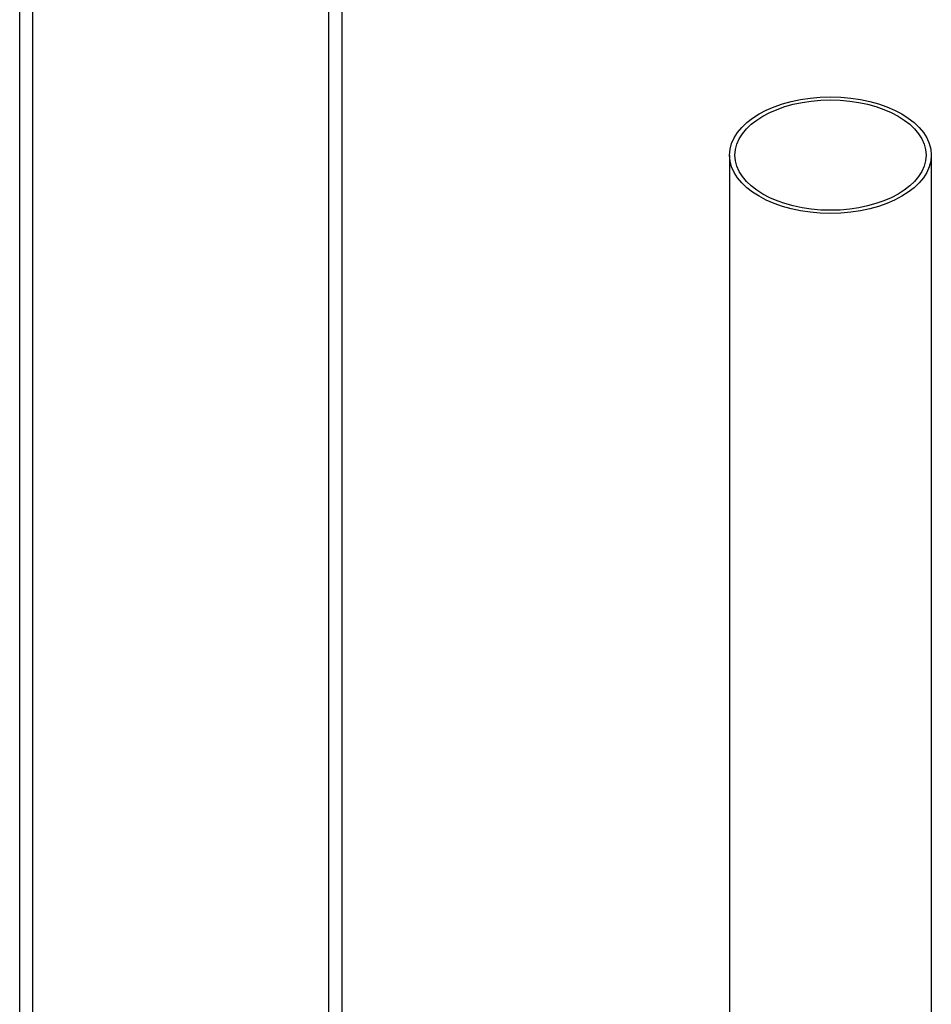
# Model space of a CAD drawing. Header units: millimetres. Extents: x 0 to 5940, y 0 to 4200.
# Tile 11 of 54: x 648 to 871, y 799 to 1040. Entities that reach past the tile are written whole.
import ezdxf

# ---------------------------------------------------------------- set-up
doc = ezdxf.new("R2010")
doc.units = ezdxf.units.MM
doc.header["$LTSCALE"] = 50
doc.layers.add('02-LINIE-035', color=2, linetype='CONTINUOUS')

msp = doc.modelspace()

# ---------------------------------------------------------------- linework, layer by layer
at = {"layer": '02-LINIE-035'}
for p, q in [((647.73, 552.6), (647.73, 1281.69)), ((650.98, 550.73), (650.98, 1279.82)), ((726.81, 531.91), (726.81, 1240.21)), ((723.56, 530.03), (723.56, 1237.91)), ((821.8, 1007.04), (821.8, 699.21)), ((871.26, 1007.04), (871.26, 699.21))]:
    msp.add_line(p, q, dxfattribs=at)
for major_axis in [(-24.73, 0), (-23.43, 0)]:
    msp.add_ellipse((846.53, 1007.04), major_axis=major_axis, ratio=0.57735, dxfattribs=at)

doc.saveas('drawing.dxf')
